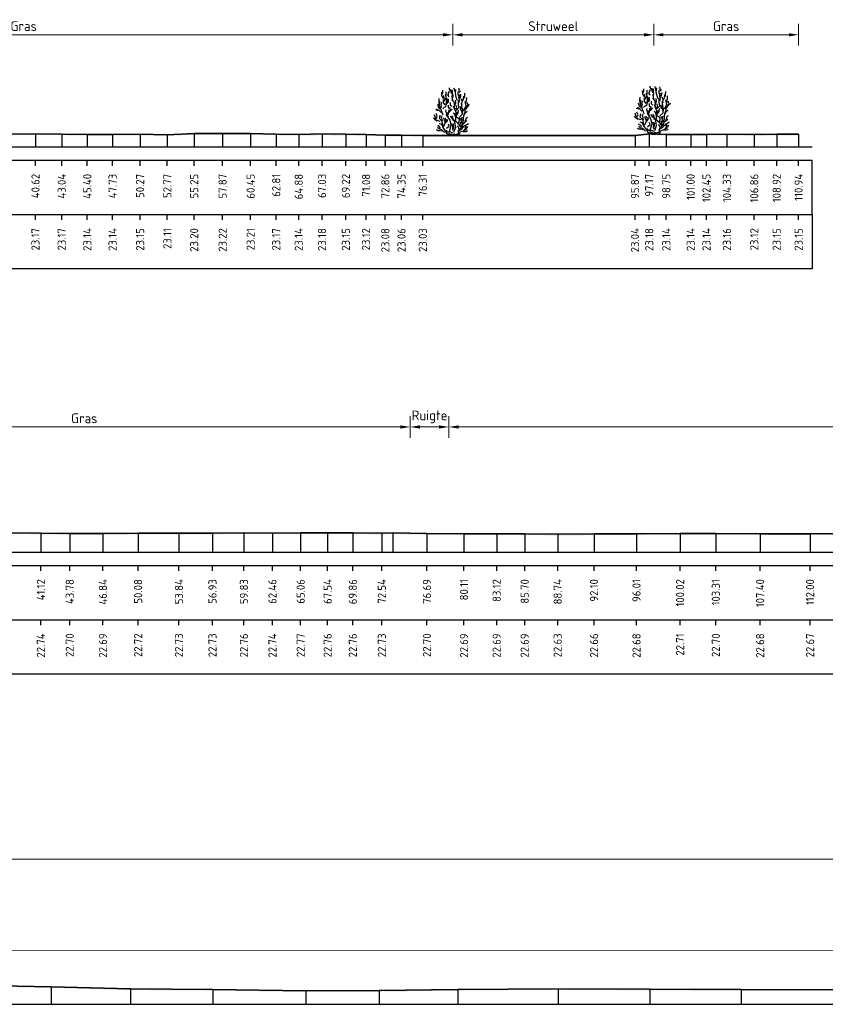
# Model space of a CAD drawing. Header units: metres. Extents: x 184432 to 189351, y 346610 to 348484.
# Tile 8 of 63: x 188919 to 188993, y 348197 to 348288. Entities that reach past the tile are written whole.
import ezdxf
from ezdxf.enums import TextEntityAlignment as Align

# ---------------------------------------------------------------- set-up
doc = ezdxf.new("R2010")
doc.units = ezdxf.units.M
doc.header["$PDMODE"] = 35
doc.header["$PDSIZE"] = 0.075
for name, color, linetype, lineweight in [('B-ME-GR-HEESTER-SD', 90, 'Continuous', 25), ('B-ME-OB-WATERLIJN-G', 150, 'Continuous', 18), ('X-ME-AL-PROFIEL_HUIDIG MAAIVELD-GD', 252, 'Continuous', 0), ('X-XX-AL-DETAIL1-M', 7, 'Continuous', 18), ('X-XX-AL-DWARSPROFIEL_PROFIELLIJN MAAIVELD-GD', 8, 'Continuous', 35)]:
    doc.layers.add(name, color=color, linetype=linetype, lineweight=lineweight)
doc.layers.add('X-ME-AL-PROFIELRASTER-S', color=7, linetype='Continuous')
doc.styles.add('NLCS-ISO-ANNOTATIEF-T18', font='NLCS-ISO.ttf', dxfattribs={"height": 1.8})
doc.styles.add('NLCS-ISO-ANNOTATIVE-T18', font='NLCS-ISO.ttf', dxfattribs={"height": 1.8})
doc.dimstyles.new('NLCS-ANNOTATIEF-T18-PIJL_L2_H0', dxfattribs={"dimtxt": 2.5, "dimasz": 1.8, "dimexe": 2, "dimexo": 2, "dimgap": 0.7, "dimtad": 1, "dimzin": 0, "dimdsep": 46, "dimtxsty": 'NLCS-ISO-ANNOTATIEF-T18', "dimcen": 0, "dimdle": 2, "dimclrd": 256, "dimclre": 256, "dimclrt": 10, "dimaunit": 2, "dimadec": 0, "dimazin": 0, "dimtfac": 1, "dimtdec": 3, "dimtofl": 0, "dimtmove": 0, "dimatfit": 3, "dimfxl": 2, "dimfxlon": 1, "dimtfillclr": 256, "dimtolj": 1, "dimtzin": 0, "dimlwd": -1, "dimlwe": -1, "dimarcsym": 0})

# ---------------------------------------------------------------- blocks, each defined once
blk = doc.blocks.new('SAL-PROFIELRASTER_BALK_EIND1-D')
at = {"color": 0, "linetype": 'ByBlock', "lineweight": -2}
blk.add_line((1, -12.5), (1, -2.5), dxfattribs=at)
at = {"color": 0, "linetype": 'ByBlock', "lineweight": -2, "flags": 128}
for points in [[(0, 0), (1, 0)], [(0, -2.5), (1, -2.5)], [(0, -12.5), (1, -12.5)]]:
    blk.add_lwpolyline(points, dxfattribs=at)
blk = doc.blocks.new('SAL-PROFIELRASTER_AANHAAL-D')
at = {"color": 9, "linetype": 'ByBlock', "lineweight": -2, "flags": 128}
blk.add_lwpolyline([(0, 1), (0, 0)], dxfattribs=at)
blk = doc.blocks.new('SAL-PROFIELRASTER_BALK_EIND2-D')
at = {"color": 0, "linetype": 'ByBlock', "lineweight": -2}
for p, q in [((1, -2.5), (1, -12.5)), ((1, -12.5), (0, -12.5))]:
    blk.add_line(p, q, dxfattribs=at)
blk = doc.blocks.new('SAL-PROFIELRASTER_BALK_DATA-D')
at = {"color": 0, "linetype": 'ByBlock', "lineweight": -2}
blk.add_lwpolyline([(0, -3.5), (0, -2.5)], dxfattribs=at)
at = {"color": 0, "linetype": 'ByBlock', "lineweight": -2, "style": 'NLCS-ISO-ANNOTATIVE-T18'}
blk.add_attdef('GETAL', text='', height=1.5, rotation=90, dxfattribs=at).set_placement((0.75, -5), align=Align.RIGHT)
blk = doc.blocks.new('*D51')
at = {"layer": 'Defpoints', "color": 0, "transparency": 16777216}
for p in [(188894.846, 348250.553), (188894.846, 348239.034), (188954.907, 348239.034)]:
    blk.add_point(p, dxfattribs=at)
at = {"layer": 'X-XX-AL-DETAIL1-M', "transparency": 16777216}
for p, q in [((188894.846, 348249.553), (188894.846, 348251.553)), ((188954.907, 348249.553), (188954.907, 348251.553)), ((188954.007, 348250.553), (188895.746, 348250.553))]:
    blk.add_line(p, q, dxfattribs=at)
for points in [[(188895.746, 348250.703), (188895.746, 348250.403), (188894.846, 348250.553)], [(188954.007, 348250.703), (188954.007, 348250.403), (188954.907, 348250.553)]]:
    blk.add_solid(points, dxfattribs=at)
at = {"layer": 'X-XX-AL-DETAIL1-M', "color": 10, "transparency": 16777216, "insert": (188924.876, 348251.353), "char_height": 0.9, "attachment_point": 5, "style": 'NLCS-ISO-ANNOTATIEF-T18'}
blk.add_mtext('\\A1;Gras', dxfattribs=at)
blk = doc.blocks.new('*D53')
at = {"layer": 'Defpoints', "color": 0, "transparency": 16777216}
for p in [(188883.705, 348210.726), (188883.705, 348197.363), (189174.999, 348197.363)]:
    blk.add_point(p, dxfattribs=at)
at = {"layer": 'X-XX-AL-DETAIL1-M', "transparency": 16777216}
for p, q in [((188883.705, 348209.726), (188883.705, 348211.726)), ((189174.999, 348209.726), (189174.999, 348211.726)), ((189174.099, 348210.726), (188884.605, 348210.726))]:
    blk.add_line(p, q, dxfattribs=at)
for points in [[(188884.605, 348210.876), (188884.605, 348210.576), (188883.705, 348210.726)], [(189174.099, 348210.876), (189174.099, 348210.576), (189174.999, 348210.726)]]:
    blk.add_solid(points, dxfattribs=at)
at = {"layer": 'X-XX-AL-DETAIL1-M', "color": 10, "transparency": 16777216, "insert": (189029.352, 348211.526), "char_height": 0.9, "attachment_point": 5, "style": 'NLCS-ISO-ANNOTATIEF-T18'}
blk.add_mtext('\\A1;Waterbodem', dxfattribs=at)
blk = doc.blocks.new('*D63')
at = {"layer": 'Defpoints', "color": 0, "transparency": 16777216}
for p in [(188879.757, 348286.685), (188879.757, 348276.372), (188958.837, 348276.372)]:
    blk.add_point(p, dxfattribs=at)
at = {"layer": 'X-XX-AL-DETAIL1-M', "transparency": 16777216}
for p, q in [((188879.757, 348285.685), (188879.757, 348287.685)), ((188958.837, 348285.685), (188958.837, 348287.685)), ((188957.937, 348286.685), (188880.657, 348286.685))]:
    blk.add_line(p, q, dxfattribs=at)
for points in [[(188880.657, 348286.835), (188880.657, 348286.535), (188879.757, 348286.685)], [(188957.937, 348286.835), (188957.937, 348286.535), (188958.837, 348286.685)]]:
    blk.add_solid(points, dxfattribs=at)
at = {"layer": 'X-XX-AL-DETAIL1-M', "color": 10, "transparency": 16777216, "insert": (188919.297, 348287.485), "char_height": 0.9, "attachment_point": 5, "style": 'NLCS-ISO-ANNOTATIEF-T18'}
blk.add_mtext('\\A1;Gras', dxfattribs=at)
blk = doc.blocks.new('*D64')
at = {"layer": 'Defpoints', "color": 0, "transparency": 16777216}
for p in [(188958.837, 348286.683), (188958.837, 348276.372), (188977.347, 348276.372)]:
    blk.add_point(p, dxfattribs=at)
at = {"layer": 'X-XX-AL-DETAIL1-M', "transparency": 16777216}
for p, q in [((188958.837, 348285.683), (188958.837, 348287.683)), ((188977.347, 348285.683), (188977.347, 348287.683)), ((188976.447, 348286.683), (188959.737, 348286.683))]:
    blk.add_line(p, q, dxfattribs=at)
for points in [[(188959.737, 348286.833), (188959.737, 348286.533), (188958.837, 348286.683)], [(188976.447, 348286.833), (188976.447, 348286.533), (188977.347, 348286.683)]]:
    blk.add_solid(points, dxfattribs=at)
at = {"layer": 'X-XX-AL-DETAIL1-M', "color": 10, "transparency": 16777216, "insert": (188968.092, 348287.483), "char_height": 0.9, "attachment_point": 5, "style": 'NLCS-ISO-ANNOTATIEF-T18'}
blk.add_mtext('\\A1;Struweel', dxfattribs=at)
blk = doc.blocks.new('*D65')
at = {"layer": 'Defpoints', "color": 0, "transparency": 16777216}
for p in [(188977.347, 348286.683), (188977.347, 348276.372), (188990.699, 348276.372)]:
    blk.add_point(p, dxfattribs=at)
at = {"layer": 'X-XX-AL-DETAIL1-M', "transparency": 16777216}
for p, q in [((188977.347, 348285.683), (188977.347, 348287.683)), ((188990.699, 348285.683), (188990.699, 348287.683)), ((188989.799, 348286.683), (188978.247, 348286.683))]:
    blk.add_line(p, q, dxfattribs=at)
for points in [[(188978.247, 348286.833), (188978.247, 348286.533), (188977.347, 348286.683)], [(188989.799, 348286.833), (188989.799, 348286.533), (188990.699, 348286.683)]]:
    blk.add_solid(points, dxfattribs=at)
at = {"layer": 'X-XX-AL-DETAIL1-M', "color": 10, "transparency": 16777216, "insert": (188984.023, 348287.483), "char_height": 0.9, "attachment_point": 5, "style": 'NLCS-ISO-ANNOTATIEF-T18'}
blk.add_mtext('\\A1;Gras', dxfattribs=at)
blk = doc.blocks.new('SGR-HEESTER_S01_E_ZIJ-D')
blk.add_line((-0.166, 0), (0.141, 0))
at = {"flags": 128}
for points in [[(-0.881, 3.429), (-1.01, 3.698), (-1.022, 3.992)], [(-0.975, 3.816), (-0.916, 3.956), (-0.916, 4.168)], [(-0.822, 3.147), (-0.775, 3.358), (-0.822, 3.558), (-0.822, 3.687)], [(-0.787, 3.241), (-0.611, 3.487), (-0.658, 3.769)], [(-0.599, 3.64), (-0.599, 3.886), (-0.599, 4.039)], [(-0.329, 3.581), (-0.434, 3.687), (-0.423, 3.839)], [(-0.387, 3.734), (-0.387, 3.91), (-0.305, 4.074)], [(-0.2, 4.074), (-0.317, 4.285), (-0.317, 4.402)], [(-0.035, 3.816), (-0.153, 3.992), (-0.153, 4.238)], [(-0.059, 4.003), (0, 4.086), (-0.047, 4.168)], [(0.035, 3.217), (-0.023, 3.335), (-0.047, 3.64), (-0.059, 3.687)], [(-0.012, 3.476), (0.023, 3.663), (-0.023, 3.863), (-0.023, 3.98)], [(0.2, 4.015), (0.164, 4.261), (0.106, 4.367)], [(0.399, 3.241), (0.317, 3.534), (0.235, 3.863), (0.282, 4.25)], [(0.552, 3.487), (0.575, 3.628), (0.493, 3.781), (0.493, 4.015)], [(0.564, 3.053), (0.622, 3.241), (0.575, 3.44), (0.634, 3.781)], [(0.587, 4.062), (0.587, 4.226), (0.575, 4.355)], [(0.575, 3.968), (0.716, 4.097)], [(0.634, 3.393), (0.751, 3.628), (0.74, 3.816)], [(1.045, 3.44), (1.092, 3.593), (1.115, 3.91)], [(-1.174, 2.443), (-1.327, 2.643), (-1.397, 2.854)], [(-1.256, 2.866), (-1.268, 3.112), (-1.256, 3.405)], [(-0.889, 1.874), (-1.064, 2.356), (-1.218, 2.75), (-1.196, 3.166)], [(-1.092, 2.514), (-1.033, 2.666), (-1.08, 2.854), (-1.01, 3.065)], [(-0.933, 2.465), (-0.604, 2.728), (-0.582, 3.231), (-0.56, 3.45)], [(-0.693, 2.83), (-0.845, 3.03), (-0.845, 3.323)], [(-0.599, 2.819), (-0.47, 3.088), (-0.481, 3.241), (-0.399, 3.405)], [(-0.493, 2.983), (-0.399, 3.1), (-0.399, 3.323)], [(-0.352, 2.478), (-0.387, 2.619), (-0.399, 2.807)], [(-0.094, 2.666), (-0.2, 2.783), (-0.211, 3.041)], [(0.141, 2.854), (0.153, 3.006), (-0.082, 3.3)], [(0.2, 2.431), (0.129, 2.69), (0.27, 3.03), (0.235, 3.264)], [(0.294, 2.312), (0.557, 2.597), (0.513, 2.925), (0.513, 3.275)], [(0.305, 2.42), (0.364, 2.584), (0.317, 2.783)], [(0.751, 2.431), (0.834, 2.654), (0.787, 3.006)], [(0.834, 3.194), (0.822, 3.393)], [(0.869, 2.877), (0.834, 3.041), (0.986, 3.346), (1.022, 3.616)], [(0.995, 2.312), (1.214, 2.728), (1.126, 3.144)], [(1.057, 2.361), (1.233, 2.478), (1.339, 2.654), (1.538, 2.854)], [(1.198, 2.912), (1.198, 3.112), (1.268, 3.182), (1.28, 3.511)], [(1.292, 2.619), (1.397, 2.83), (1.339, 3.041)], [(-1.152, 1.305), (-1.524, 1.415), (-1.7, 1.918)], [(-1.362, 2.279), (-1.573, 2.361)], [(-1.515, 1.587), (-1.444, 1.775), (-1.55, 2.021)], [(-1.08, 2.115), (-1.233, 2.267), (-1.503, 2.443)], [(-0.166, 0), (-0.517, 0.145), (-0.67, 0.408), (-0.933, 0.802), (-0.933, 1.021), (-0.977, 1.284), (-1.24, 1.568), (-1.174, 1.874)], [(-0.939, 1.352), (-0.975, 1.458), (-1.01, 1.645), (-1.069, 1.739), (-0.986, 1.833)], [(-0.564, 2.044), (-0.634, 2.22), (-0.611, 2.361)], [(0.009, 0.233), (-0.319, 0.386), (-0.144, 0.955), (-0.254, 1.415), (-0.582, 1.918), (-0.495, 2.159)], [(-0.399, 1.716), (-0.481, 1.81), (-0.387, 2.044), (-0.352, 2.373)], [(-0.341, 2.138), (-0.223, 2.361), (-0.258, 2.572)], [(-0.294, 2.185), (-0.07, 2.42)], [(0.27, 1.317), (0.07, 1.446), (0.012, 1.704), (-0.094, 1.833)], [(0.235, 1.763), (0.188, 1.962), (0.035, 2.068)], [(0.097, 0.321), (0.272, 0.78), (0.184, 1.196), (0.272, 1.459), (0.294, 2.115), (0.075, 2.684)], [(0.119, 0.102), (0.491, 0.167), (0.579, 0.474), (0.885, 0.671), (0.951, 1.13), (1.017, 1.918)], [(0.305, 1.728), (0.364, 1.904), (0.411, 2.162)], [(0.411, 1.939), (0.505, 2.068), (0.528, 2.349)], [(0.579, 1.677), (0.885, 1.962), (0.907, 2.29), (0.885, 2.553)], [(0.869, 2.021), (0.834, 2.267), (0.693, 2.385), (0.693, 2.69)], [(1.022, 1.81), (1.139, 2.08), (1.327, 2.244)], [(1.045, 1.997), (1.151, 2.197), (1.162, 2.572)], [(-1.432, 1.34), (-1.597, 1.423), (-1.714, 1.528), (-1.761, 1.634)], [(-1.127, 0.637), (-1.198, 0.777), (-1.397, 0.918)], [(-0.963, 0.918), (-1.057, 1.047), (-1.256, 1.094)], [(-0.845, 0.824), (-0.736, 1.043), (-0.604, 1.437), (-0.692, 1.612)], [(-0.693, 1.235), (-0.763, 1.399), (-0.822, 1.622)], [(-0.622, 1.2), (-0.493, 1.364), (-0.528, 1.516)], [(-0.582, 0.671), (-0.341, 0.868), (-0.385, 1.065)], [(0.012, 1.481), (-0.106, 1.575), (-0.164, 1.692), (-0.258, 1.798)], [(0.059, 0.437), (-0.012, 0.578), (0, 0.848), (-0.117, 1.094)], [(0.528, 1.035), (0.446, 1.129), (0.352, 1.258), (0.153, 1.282), (0.012, 1.411)], [(0.023, 0.601), (0.082, 0.777), (0.082, 0.942), (0.023, 1.106)], [(0.688, 0.802), (0.557, 1.108), (0.601, 1.502), (0.206, 1.743)], [(0.622, 0.59), (0.763, 0.73), (0.763, 0.977), (0.716, 1.223)], [(0.916, 1.082), (0.798, 1.258), (0.775, 1.434), (0.681, 1.61)], [(0.798, 0.801), (0.845, 0.953)], [(0.845, 1.376), (0.822, 1.54), (0.869, 1.681)], [(0.928, 0.754), (1.104, 0.918), (1.198, 0.918)], [(0.998, 1.082), (1.139, 1.247), (1.292, 1.387)], [(1.115, 1.282), (1.209, 1.47), (1.245, 1.645), (1.374, 1.704)], [(1.139, 0.942), (1.28, 1.012), (1.432, 1.118)], [(-0.975, 0.402), (-1.221, 0.449), (-1.362, 0.449), (-1.503, 0.519)], [(-0.758, 0.277), (-0.999, 0.518), (-1.24, 0.583), (-1.415, 0.736)], [(-0.305, 0.32), (-0.47, 0.32), (-0.599, 0.508)], [(-0.141, 0.085), (-0.305, 0.167), (-0.352, 0.214)], [(0, 0), (-0.141, 0.144)], [(-0.023, 0), (0.141, 0.203)], [(0.141, 0), (0.528, 0.062), (0.669, 0.214)], [(0.493, 0.367), (0.599, 0.59), (0.47, 0.883)], [(0.622, 0.299), (0.951, 0.43), (1.28, 0.583)], [(0.939, 0.367), (1.198, 0.379), (1.35, 0.461)], [(1.01, 0.508), (1.198, 0.625), (1.151, 0.719), (1.233, 0.895)], [(1.268, 0.637), (1.397, 0.836)]]:
    blk.add_lwpolyline(points, dxfattribs=at)
blk = doc.blocks.new('*D94')
at = {"layer": 'Defpoints', "color": 0, "transparency": 16777216}
for p in [(188954.907, 348250.553), (188954.907, 348239.034), (188958.477, 348239.034)]:
    blk.add_point(p, dxfattribs=at)
at = {"layer": 'X-XX-AL-DETAIL1-M', "transparency": 16777216}
for p, q in [((188954.907, 348249.553), (188954.907, 348251.553)), ((188958.477, 348249.553), (188958.477, 348251.553)), ((188957.577, 348250.553), (188955.807, 348250.553))]:
    blk.add_line(p, q, dxfattribs=at)
for points in [[(188955.807, 348250.703), (188955.807, 348250.403), (188954.907, 348250.553)], [(188957.577, 348250.703), (188957.577, 348250.403), (188958.477, 348250.553)]]:
    blk.add_solid(points, dxfattribs=at)
at = {"layer": 'X-XX-AL-DETAIL1-M', "color": 10, "transparency": 16777216, "insert": (188956.692, 348251.488), "char_height": 0.9, "attachment_point": 5, "style": 'NLCS-ISO-ANNOTATIEF-T18'}
blk.add_mtext('\\A1;Ruigte', dxfattribs=at)
blk = doc.blocks.new('*D95')
at = {"layer": 'Defpoints', "color": 0, "transparency": 16777216}
for p in [(188958.477, 348250.553), (188958.477, 348239.034), (189038.305, 348239.034)]:
    blk.add_point(p, dxfattribs=at)
at = {"layer": 'X-XX-AL-DETAIL1-M', "transparency": 16777216}
for p, q in [((188958.477, 348249.553), (188958.477, 348251.553)), ((189038.305, 348249.553), (189038.305, 348251.553)), ((189037.405, 348250.553), (188959.377, 348250.553))]:
    blk.add_line(p, q, dxfattribs=at)
for points in [[(188959.377, 348250.703), (188959.377, 348250.403), (188958.477, 348250.553)], [(189037.405, 348250.703), (189037.405, 348250.403), (189038.305, 348250.553)]]:
    blk.add_solid(points, dxfattribs=at)
at = {"layer": 'X-XX-AL-DETAIL1-M', "color": 10, "transparency": 16777216, "insert": (188998.391, 348251.353), "char_height": 0.9, "attachment_point": 5, "style": 'NLCS-ISO-ANNOTATIEF-T18'}
blk.add_mtext('\\A1;Gras', dxfattribs=at)

msp = doc.modelspace()

# ---------------------------------------------------------------- hatches: boundary and pattern name
at = {"layer": 'X-ME-AL-PROFIEL_HUIDIG MAAIVELD-GD'}
h = msp.add_hatch(dxfattribs=at)
h.set_pattern_fill('AGR-MAAIVELD', color=256, scale=0.05, pattern_type=2)
h.set_pattern_definition([(45, (2151.29385, 190.0345), (-0.25000007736, 0.25000007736), []), (45, (2151.25814, 190.07023), (0, 0.50000015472), [0.3535535, -0.3535535]), (45, (2151.22242, 190.10594), (0, 0.50000015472), [0.3535535, -0.3535535]), (45, (2151.1862, 190.14216), (0, 0.50000015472), [0.3535535, -0.3535535]), (45, (2151.151, 190.17737), (0, 0.50000015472), [0.3535535, -0.3535535]), (45, (2151.11528, 190.2131), (0, 0.50000015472), [0.3535535, -0.3535535]), (45, (2151.07957, 190.2488), (0, 0.50000015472), [0.3535535, -0.3535535]), (315, (2151.29385, 190.0345), (0.25000007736, 0.25000007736), []), (315, (2151.32957, 190.07023), (0.50000015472, -1e-16), [0.3535535, -0.3535535]), (315, (2151.36528, 190.10594), (0.50000015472, -1e-16), [0.3535535, -0.3535535]), (315, (2151.4015, 190.14216), (0.50000015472, -1e-16), [0.3535535, -0.3535535]), (315, (2151.4367, 190.17737), (0.50000015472, -1e-16), [0.3535535, -0.3535535]), (315, (2151.47242, 190.2131), (0.50000015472, -1e-16), [0.3535535, -0.3535535]), (315, (2151.50814, 190.2488), (0.50000015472, -1e-16), [0.3535535, -0.3535535])])
h.paths.add_polyline_path([(188950.84, 348277.492), (188948.978, 348277.521), (188946.785, 348277.547), (188944.639, 348277.508), (188942.562, 348277.543), (188940.207, 348277.583), (188937.626, 348277.594), (188935.004, 348277.576), (188932.529, 348277.482), (188930.025, 348277.526), (188927.485, 348277.512), (188925.155, 348277.514), (188922.799, 348277.543), (188920.38, 348277.546), (188917.711, 348277.536), (188915.393, 348277.53), (188913.094, 348277.469), (188911.032, 348277.445), (188908.843, 348277.494), (188906.642, 348277.609), (188904.686, 348277.521), (188902.716, 348277.479), (188900.88, 348277.514), (188899.377, 348277.509), (188897.007, 348277.532), (188895.496, 348277.503), (188890.023, 348277.6), (188887.785, 348277.523), (188885.954, 348277.526), (188883.844, 348277.563), (188881.576, 348277.547), (188879.757, 348277.487), (188879.757, 348277.387), (188881.576, 348277.447), (188883.844, 348277.463), (188885.954, 348277.426), (188887.785, 348277.423), (188890.023, 348277.5), (188895.496, 348277.403), (188897.007, 348277.432), (188899.377, 348277.409), (188900.88, 348277.414), (188902.716, 348277.379), (188904.686, 348277.421), (188906.642, 348277.509), (188908.843, 348277.394), (188911.032, 348277.345), (188913.094, 348277.369), (188915.393, 348277.43), (188917.711, 348277.436), (188920.38, 348277.446), (188922.799, 348277.443), (188925.155, 348277.414), (188927.485, 348277.412), (188930.025, 348277.426), (188932.529, 348277.382), (188935.004, 348277.476), (188937.626, 348277.494), (188940.207, 348277.483), (188942.562, 348277.443), (188944.639, 348277.408), (188946.785, 348277.447), (188948.978, 348277.421), (188950.84, 348277.392), (188952.615, 348277.349), (188954.107, 348277.334), (188956.069, 348277.298), (188975.623, 348277.312), (188976.932, 348277.45), (188978.503, 348277.408), (188980.757, 348277.413), (188982.208, 348277.409), (188984.09, 348277.431), (188986.612, 348277.39), (188988.678, 348277.422), (188990.699, 348277.426), (188990.699, 348277.526), (188988.678, 348277.522), (188986.612, 348277.49), (188984.09, 348277.531), (188982.208, 348277.509), (188980.757, 348277.513), (188978.503, 348277.508), (188976.932, 348277.55), (188975.623, 348277.412), (188956.069, 348277.398), (188954.107, 348277.434), (188952.615, 348277.449)])
h = msp.add_hatch(dxfattribs=at)
h.set_pattern_fill('AGR-MAAIVELD', color=256, scale=0.05, pattern_type=2)
h.set_pattern_definition([(45, (2151.29385, 302.6962), (-0.25000007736, 0.25000007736), []), (45, (2151.25814, 302.73192), (0, 0.50000015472), [0.3535535, -0.3535535]), (45, (2151.22242, 302.76764), (0, 0.50000015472), [0.3535535, -0.3535535]), (45, (2151.1862, 302.80385), (0, 0.50000015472), [0.3535535, -0.3535535]), (45, (2151.151, 302.83906), (0, 0.50000015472), [0.3535535, -0.3535535]), (45, (2151.11528, 302.87478), (0, 0.50000015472), [0.3535535, -0.3535535]), (45, (2151.07957, 302.9105), (0, 0.50000015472), [0.3535535, -0.3535535]), (315, (2151.29385, 302.6962), (0.25000007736, 0.25000007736), []), (315, (2151.32957, 302.73192), (0.50000015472, -1e-16), [0.3535535, -0.3535535]), (315, (2151.36528, 302.76764), (0.50000015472, -1e-16), [0.3535535, -0.3535535]), (315, (2151.4015, 302.80385), (0.50000015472, -1e-16), [0.3535535, -0.3535535]), (315, (2151.4367, 302.83906), (0.50000015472, -1e-16), [0.3535535, -0.3535535]), (315, (2151.47242, 302.87478), (0.50000015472, -1e-16), [0.3535535, -0.3535535]), (315, (2151.50814, 302.9105), (0.50000015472, -1e-16), [0.3535535, -0.3535535])])
h.paths.add_polyline_path([(189005.903, 348240.681), (189009.449, 348240.709), (189013.067, 348240.701), (189016.735, 348240.733), (189019.853, 348240.721), (189024.174, 348240.778), (189027.434, 348240.775), (189030.22, 348240.785), (189032.525, 348240.764), (189034.91, 348240.788), (189038.305, 348240.809), (189038.305, 348240.909), (189034.91, 348240.888), (189032.525, 348240.864), (189030.22, 348240.885), (189027.434, 348240.875), (189024.174, 348240.878), (189019.853, 348240.821), (189016.735, 348240.833), (189013.067, 348240.801), (189009.449, 348240.809), (189005.903, 348240.781), (189002.925, 348240.755), (189000.011, 348240.734), (188996.058, 348240.729), (188991.761, 348240.703), (188987.157, 348240.718), (188983.07, 348240.732), (188979.781, 348240.745), (188975.762, 348240.71), (188971.852, 348240.694), (188968.5, 348240.663), (188965.46, 348240.722), (188962.877, 348240.719), (188959.864, 348240.72), (188956.45, 348240.738), (188953.314, 348240.788), (188952.297, 348240.766), (188949.618, 348240.789), (188947.299, 348240.797), (188944.815, 348240.8), (188942.217, 348240.776), (188939.587, 348240.796), (188936.69, 348240.768), (188933.601, 348240.764), (188929.841, 348240.755), (188926.596, 348240.724), (188923.539, 348240.73), (188920.877, 348240.77), (188917.331, 348240.794), (188913.813, 348240.785), (188910.274, 348240.763), (188906.566, 348240.737), (188903.237, 348240.813), (188899.014, 348240.881), (188894.846, 348240.77), (188893.827, 348240.744), (188892.848, 348240.687), (188891.155, 348240.884), (188889.613, 348240.914), (188889.113, 348240.907), (188888.631, 348240.914), (188887.479, 348240.887), (188885.82, 348240.894), (188884.771, 348240.956), (188884.11, 348240.688), (188883.661, 348240.418), (188883.357, 348240.251), (188883.026, 348240.095), (188882.821, 348240.083), (188882.502, 348240.139), (188882.169, 348240.314), (188881.806, 348240.638), (188881.319, 348240.752), (188880.706, 348240.86), (188879.757, 348240.805), (188879.757, 348240.705), (188880.706, 348240.76), (188881.319, 348240.652), (188881.806, 348240.538), (188882.169, 348240.214), (188882.502, 348240.039), (188882.821, 348239.983), (188883.026, 348239.995), (188883.357, 348240.151), (188883.661, 348240.318), (188884.11, 348240.588), (188884.771, 348240.856), (188885.82, 348240.794), (188887.479, 348240.787), (188888.631, 348240.814), (188889.113, 348240.807), (188889.613, 348240.814), (188891.155, 348240.784), (188892.848, 348240.587), (188893.827, 348240.644), (188894.846, 348240.67), (188899.014, 348240.781), (188903.237, 348240.713), (188906.566, 348240.637), (188910.274, 348240.663), (188913.813, 348240.685), (188917.331, 348240.694), (188920.877, 348240.67), (188923.539, 348240.63), (188926.596, 348240.624), (188929.841, 348240.655), (188933.601, 348240.664), (188936.69, 348240.668), (188939.587, 348240.696), (188942.217, 348240.676), (188944.815, 348240.7), (188947.299, 348240.697), (188949.618, 348240.689), (188952.297, 348240.666), (188953.314, 348240.688), (188956.45, 348240.638), (188959.864, 348240.62), (188962.877, 348240.619), (188965.46, 348240.622), (188968.5, 348240.563), (188971.852, 348240.594), (188975.762, 348240.61), (188979.781, 348240.645), (188983.07, 348240.632), (188987.157, 348240.618), (188991.761, 348240.603), (188996.058, 348240.629), (189000.011, 348240.634), (189002.925, 348240.655)])
h = msp.add_hatch(dxfattribs=at)
h.set_pattern_fill('AGR-MAAIVELD', color=256, scale=0.05, pattern_type=2)
h.set_pattern_definition([(45, (2148.6411, 384.86115), (-0.25000007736, 0.25000007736), []), (45, (2148.60538, 384.89686), (0, 0.50000015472), [0.3535535, -0.3535535]), (45, (2148.56966, 384.93257), (0, 0.50000015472), [0.3535535, -0.3535535]), (45, (2148.53345, 384.9688), (0, 0.50000015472), [0.3535535, -0.3535535]), (45, (2148.49824, 385.004), (0, 0.50000015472), [0.3535535, -0.3535535]), (45, (2148.46252, 385.0397), (0, 0.50000015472), [0.3535535, -0.3535535]), (45, (2148.4268, 385.07543), (0, 0.50000015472), [0.3535535, -0.3535535]), (315, (2148.6411, 384.86115), (0.25000007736, 0.25000007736), []), (315, (2148.6768, 384.89686), (0.50000015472, -1e-16), [0.3535535, -0.3535535]), (315, (2148.71252, 384.93257), (0.50000015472, -1e-16), [0.3535535, -0.3535535]), (315, (2148.74874, 384.9688), (0.50000015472, -1e-16), [0.3535535, -0.3535535]), (315, (2148.78395, 385.004), (0.50000015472, -1e-16), [0.3535535, -0.3535535]), (315, (2148.81966, 385.0397), (0.50000015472, -1e-16), [0.3535535, -0.3535535]), (315, (2148.85538, 385.07543), (0.50000015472, -1e-16), [0.3535535, -0.3535535])])
h.paths.add_polyline_path([(189187.351, 348204.043), (189185.608, 348203.881), (189183.52, 348203.857), (189181.525, 348203.376), (189176.532, 348202.803), (189175.391, 348202.373), (189174.999, 348202.303), (189173.199, 348201.605), (189171.962, 348201.57), (189171.059, 348201.298), (189168.412, 348201.017), (189164.36, 348200.696), (189156.89, 348199.472), (189148.666, 348198.997), (189140.752, 348198.953), (189132.529, 348198.854), (189124.739, 348198.804), (189117.461, 348198.818), (189109.313, 348198.754), (189102.277, 348198.99), (189096.207, 348199.085), (189093.412, 348199.337), (189073.092, 348198.993), (189065.758, 348198.987), (189055.881, 348198.955), (189046.531, 348198.8), (189037.998, 348198.799), (189032.584, 348198.65), (189021.691, 348198.856), (189012.031, 348198.719), (189002.57, 348198.795), (188994.169, 348198.707), (188985.406, 348198.721), (188976.997, 348198.746), (188968.542, 348198.801), (188959.3, 348198.731), (188952.038, 348198.639), (188945.295, 348198.616), (188936.724, 348198.731), (188929.126, 348198.776), (188921.817, 348198.981), (188915.575, 348199.107), (188910.419, 348199.189), (188904.598, 348200.015), (188899.878, 348200.772), (188896.848, 348201.162), (188894.131, 348200.897), (188892.649, 348201.17), (188890.311, 348201.244), (188888.099, 348201.457), (188886.554, 348201.831), (188885.183, 348201.904), (188883.705, 348202.332), (188882.942, 348202.588), (188881.063, 348203.113), (188879.757, 348203.458), (188879.757, 348203.358), (188881.063, 348203.013), (188882.942, 348202.488), (188883.705, 348202.232), (188885.183, 348201.804), (188886.554, 348201.731), (188888.099, 348201.357), (188890.311, 348201.144), (188892.649, 348201.07), (188894.131, 348200.797), (188896.848, 348201.062), (188899.878, 348200.672), (188904.598, 348199.915), (188910.419, 348199.089), (188915.575, 348199.007), (188921.817, 348198.881), (188929.126, 348198.676), (188936.724, 348198.631), (188945.295, 348198.516), (188952.038, 348198.539), (188959.3, 348198.631), (188968.542, 348198.701), (188976.997, 348198.646), (188985.406, 348198.621), (188994.169, 348198.607), (189002.57, 348198.695), (189012.031, 348198.619), (189021.691, 348198.756), (189032.584, 348198.55), (189037.998, 348198.699), (189046.531, 348198.7), (189055.881, 348198.855), (189065.758, 348198.887), (189073.092, 348198.893), (189093.412, 348199.237), (189096.207, 348198.985), (189102.277, 348198.89), (189109.313, 348198.654), (189117.461, 348198.718), (189124.739, 348198.704), (189132.529, 348198.754), (189140.752, 348198.853), (189148.666, 348198.897), (189156.89, 348199.372), (189164.36, 348200.596), (189168.412, 348200.917), (189171.059, 348201.198), (189171.962, 348201.47), (189173.199, 348201.505), (189174.999, 348202.203), (189175.391, 348202.273), (189176.532, 348202.703), (189181.525, 348203.276), (189183.52, 348203.757), (189185.608, 348203.781), (189187.351, 348203.943)])

# ---------------------------------------------------------------- linework, layer by layer
at = {"layer": 'B-ME-OB-WATERLIJN-G'}
msp.add_lwpolyline([(188883.705, 348202.332), (189174.999, 348202.303)], dxfattribs=at)
at = {"layer": 'X-XX-AL-DWARSPROFIEL_PROFIELLIJN MAAIVELD-GD'}
for points in [[(188917.711, 348277.536), (188920.38, 348277.546), (188922.799, 348277.543), (188925.155, 348277.514), (188927.485, 348277.512), (188930.025, 348277.526), (188932.529, 348277.482), (188935.004, 348277.576), (188937.626, 348277.594), (188940.207, 348277.583), (188942.562, 348277.543), (188944.639, 348277.508), (188946.785, 348277.547), (188948.978, 348277.521), (188950.84, 348277.492), (188952.615, 348277.449), (188954.107, 348277.434), (188956.069, 348277.398), (188975.623, 348277.412), (188976.932, 348277.55), (188978.503, 348277.508), (188980.757, 348277.513), (188982.208, 348277.509), (188984.09, 348277.531), (188986.612, 348277.49), (188988.678, 348277.522), (188990.699, 348277.526)], [(188917.331, 348240.794), (188920.877, 348240.77), (188923.539, 348240.73), (188926.596, 348240.724), (188929.841, 348240.755), (188933.601, 348240.764), (188936.69, 348240.768), (188939.587, 348240.796), (188942.217, 348240.776), (188944.815, 348240.8), (188947.299, 348240.797), (188949.618, 348240.789), (188952.297, 348240.766), (188953.314, 348240.788), (188956.45, 348240.738), (188959.864, 348240.72), (188962.877, 348240.719), (188965.46, 348240.722), (188968.5, 348240.663), (188971.852, 348240.694), (188975.762, 348240.71), (188979.781, 348240.745), (188983.07, 348240.732), (188987.157, 348240.718), (188991.761, 348240.703), (188996.058, 348240.729)], [(188915.575, 348199.107), (188921.817, 348198.981), (188929.126, 348198.776), (188936.724, 348198.731), (188945.295, 348198.616), (188952.038, 348198.639), (188959.3, 348198.731), (188968.542, 348198.801), (188976.997, 348198.746), (188985.406, 348198.721), (188994.169, 348198.707), (189002.57, 348198.795), (189012.031, 348198.719), (189021.691, 348198.856), (189032.584, 348198.65), (189037.998, 348198.799), (189046.531, 348198.8), (189055.881, 348198.955), (189065.758, 348198.987)]]:
    msp.add_lwpolyline(points, dxfattribs=at)

# ---------------------------------------------------------------- block references
at = {"layer": 'B-ME-GR-HEESTER-SD'}
for p in [(188958.837, 348277.4), (188977.347, 348277.539)]:
    msp.add_blockref('SGR-HEESTER_S01_E_ZIJ-D', p, dxfattribs=at)
at = {"layer": 'X-ME-AL-PROFIELRASTER-S'}
for p, yscale in [((188935.004, 348276.372), 1.204000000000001), ((188937.626, 348276.372), 1.222000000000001), ((188940.207, 348276.372), 1.210999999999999), ((188920.38, 348276.372), 1.173999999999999), ((188922.799, 348276.372), 1.170999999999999), ((188925.155, 348276.372), 1.141999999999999), ((188927.485, 348276.372), 1.140000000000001), ((188930.025, 348276.372), 1.154), ((188932.529, 348276.372), 1.109999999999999), ((188942.562, 348276.372), 1.170999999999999), ((188944.639, 348276.372), 1.135999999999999), ((188946.785, 348276.372), 1.175000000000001), ((188948.978, 348276.372), 1.149000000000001), ((188950.84, 348276.372), 1.120000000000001), ((188952.615, 348276.372), 1.077000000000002), ((188954.107, 348276.372), 1.062000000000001), ((188956.069, 348276.372), 1.026), ((188975.623, 348276.372), 1.039999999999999), ((188976.932, 348276.372), 1.178000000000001), ((188978.503, 348276.372), 1.135999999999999), ((188980.757, 348276.372), 1.140999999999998), ((188982.208, 348276.372), 1.137), ((188984.09, 348276.372), 1.158999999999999), ((188986.612, 348276.372), 1.117999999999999), ((188988.678, 348276.372), 1.149999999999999), ((188990.699, 348276.372), 1.154), ((188920.877, 348239.034), 1.736000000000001), ((188923.539, 348239.034), 1.696000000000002), ((188926.596, 348239.034), 1.690000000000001), ((188929.841, 348239.034), 1.721), ((188933.601, 348239.034), 1.73), ((188936.69, 348239.034), 1.734000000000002), ((188939.587, 348239.034), 1.762), ((188942.217, 348239.034), 1.742000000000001), ((188944.815, 348239.034), 1.765999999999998), ((188947.299, 348239.034), 1.763000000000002), ((188949.618, 348239.034), 1.754999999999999), ((188952.297, 348239.034), 1.731999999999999), ((188953.314, 348239.034), 1.754000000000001), ((188956.45, 348239.034), 1.704000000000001), ((188959.864, 348239.034), 1.686), ((188962.877, 348239.034), 1.684999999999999), ((188965.46, 348239.034), 1.687999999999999), ((188968.5, 348239.034), 1.629000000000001), ((188971.852, 348239.034), 1.66), ((188975.762, 348239.034), 1.675999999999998), ((188979.781, 348239.034), 1.710999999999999), ((188983.07, 348239.034), 1.698), ((188987.157, 348239.034), 1.684000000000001), ((188991.761, 348239.034), 1.669), ((188921.817, 348197.363), 1.617999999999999), ((188929.126, 348197.363), 1.413), ((188936.724, 348197.363), 1.367999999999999), ((188959.3, 348197.363), 1.367999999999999), ((188968.542, 348197.363), 1.437999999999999), ((188976.997, 348197.363), 1.382999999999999), ((188985.406, 348197.363), 1.358000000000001), ((188945.295, 348197.363), 1.253), ((188952.038, 348197.363), 1.276)]:
    msp.add_blockref('SAL-PROFIELRASTER_AANHAAL-D', p, dxfattribs=dict(at, yscale=yscale))
at = {"layer": 'X-ME-AL-PROFIELRASTER-S', "yscale": 0.5}
for name, p, xscale, zscale in [('SAL-PROFIELRASTER_BALK_EIND1-D', (188879.757, 348276.372), 112.1922877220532, 112.1922877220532), ('SAL-PROFIELRASTER_BALK_EIND2-D', (188879.757, 348271.372), 112.1922877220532, 112.1922877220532), ('SAL-PROFIELRASTER_BALK_EIND1-D', (188879.757, 348239.034), 159.7981871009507, 159.7981871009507), ('SAL-PROFIELRASTER_BALK_EIND2-D', (188879.757, 348234.034), 159.7981871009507, 159.7981871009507), ('SAL-PROFIELRASTER_BALK_EIND1-D', (188879.757, 348197.363), 308.8443839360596, 308.8443839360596)]:
    msp.add_blockref(name, p, dxfattribs=dict(at, xscale=xscale, zscale=zscale))
at = {"layer": 'X-ME-AL-PROFIELRASTER-S', "xscale": 0.5, "yscale": 0.5, "zscale": 0.5}
for p, values in [((188920.38, 348276.372), {'GETAL': '40.62'}), ((188922.799, 348276.372), {'GETAL': '43.04'}), ((188925.155, 348276.372), {'GETAL': '45.40'}), ((188927.485, 348276.372), {'GETAL': '47.73'}), ((188930.025, 348276.372), {'GETAL': '50.27'}), ((188932.529, 348276.372), {'GETAL': '52.77'}), ((188935.004, 348276.372), {'GETAL': '55.25'}), ((188937.626, 348276.372), {'GETAL': '57.87'}), ((188940.207, 348276.372), {'GETAL': '60.45'}), ((188942.562, 348276.372), {'GETAL': '62.81'}), ((188944.639, 348276.372), {'GETAL': '64.88'}), ((188946.785, 348276.372), {'GETAL': '67.03'}), ((188948.978, 348276.372), {'GETAL': '69.22'}), ((188950.84, 348276.372), {'GETAL': '71.08'}), ((188952.615, 348276.372), {'GETAL': '72.86'}), ((188954.107, 348276.372), {'GETAL': '74.35'}), ((188956.069, 348276.372), {'GETAL': '76.31'}), ((188975.623, 348276.372), {'GETAL': '95.87'}), ((188976.932, 348276.372), {'GETAL': '97.17'}), ((188978.503, 348276.372), {'GETAL': '98.75'}), ((188980.757, 348276.372), {'GETAL': '101.00'}), ((188982.208, 348276.372), {'GETAL': '102.45'}), ((188984.09, 348276.372), {'GETAL': '104.33'}), ((188986.612, 348276.372), {'GETAL': '106.86'}), ((188988.678, 348276.372), {'GETAL': '108.92'}), ((188990.699, 348276.372), {'GETAL': '110.94'}), ((188920.38, 348271.372), {'GETAL': '23.17'}), ((188922.799, 348271.372), {'GETAL': '23.17'}), ((188925.155, 348271.372), {'GETAL': '23.14'}), ((188927.485, 348271.372), {'GETAL': '23.14'}), ((188930.025, 348271.372), {'GETAL': '23.15'}), ((188932.529, 348271.372), {'GETAL': '23.11'}), ((188935.004, 348271.372), {'GETAL': '23.20'}), ((188937.626, 348271.372), {'GETAL': '23.22'}), ((188940.207, 348271.372), {'GETAL': '23.21'}), ((188942.562, 348271.372), {'GETAL': '23.17'}), ((188944.639, 348271.372), {'GETAL': '23.14'}), ((188946.785, 348271.372), {'GETAL': '23.18'}), ((188948.978, 348271.372), {'GETAL': '23.15'}), ((188950.84, 348271.372), {'GETAL': '23.12'}), ((188952.615, 348271.372), {'GETAL': '23.08'}), ((188954.107, 348271.372), {'GETAL': '23.06'}), ((188956.069, 348271.372), {'GETAL': '23.03'}), ((188975.623, 348271.372), {'GETAL': '23.04'}), ((188976.932, 348271.372), {'GETAL': '23.18'}), ((188978.503, 348271.372), {'GETAL': '23.14'}), ((188980.757, 348271.372), {'GETAL': '23.14'}), ((188982.208, 348271.372), {'GETAL': '23.14'}), ((188984.09, 348271.372), {'GETAL': '23.16'}), ((188986.612, 348271.372), {'GETAL': '23.12'}), ((188988.678, 348271.372), {'GETAL': '23.15'}), ((188990.699, 348271.372), {'GETAL': '23.15'}), ((188920.877, 348239.034), {'GETAL': '41.12'}), ((188923.539, 348239.034), {'GETAL': '43.78'}), ((188926.596, 348239.034), {'GETAL': '46.84'}), ((188929.841, 348239.034), {'GETAL': '50.08'}), ((188933.601, 348239.034), {'GETAL': '53.84'}), ((188936.69, 348239.034), {'GETAL': '56.93'}), ((188939.587, 348239.034), {'GETAL': '59.83'}), ((188942.217, 348239.034), {'GETAL': '62.46'}), ((188944.815, 348239.034), {'GETAL': '65.06'}), ((188947.299, 348239.034), {'GETAL': '67.54'}), ((188949.618, 348239.034), {'GETAL': '69.86'}), ((188952.297, 348239.034), {'GETAL': '72.54'}), ((188956.45, 348239.034), {'GETAL': '76.69'}), ((188959.864, 348239.034), {'GETAL': '80.11'}), ((188962.877, 348239.034), {'GETAL': '83.12'}), ((188965.46, 348239.034), {'GETAL': '85.70'}), ((188968.5, 348239.034), {'GETAL': '88.74'}), ((188971.852, 348239.034), {'GETAL': '92.10'}), ((188975.762, 348239.034), {'GETAL': '96.01'}), ((188979.781, 348239.034), {'GETAL': '100.02'}), ((188983.07, 348239.034), {'GETAL': '103.31'}), ((188987.157, 348239.034), {'GETAL': '107.40'}), ((188991.761, 348239.034), {'GETAL': '112.00'}), ((188920.877, 348234.034), {'GETAL': '22.74'}), ((188923.539, 348234.034), {'GETAL': '22.70'}), ((188926.596, 348234.034), {'GETAL': '22.69'}), ((188929.841, 348234.034), {'GETAL': '22.72'}), ((188933.601, 348234.034), {'GETAL': '22.73'}), ((188936.69, 348234.034), {'GETAL': '22.73'}), ((188939.587, 348234.034), {'GETAL': '22.76'}), ((188942.217, 348234.034), {'GETAL': '22.74'}), ((188944.815, 348234.034), {'GETAL': '22.77'}), ((188947.299, 348234.034), {'GETAL': '22.76'}), ((188949.618, 348234.034), {'GETAL': '22.76'}), ((188952.297, 348234.034), {'GETAL': '22.73'}), ((188956.45, 348234.034), {'GETAL': '22.70'}), ((188959.864, 348234.034), {'GETAL': '22.69'}), ((188962.877, 348234.034), {'GETAL': '22.69'}), ((188965.46, 348234.034), {'GETAL': '22.69'}), ((188968.5, 348234.034), {'GETAL': '22.63'}), ((188971.852, 348234.034), {'GETAL': '22.66'}), ((188975.762, 348234.034), {'GETAL': '22.68'}), ((188979.781, 348234.034), {'GETAL': '22.71'}), ((188983.07, 348234.034), {'GETAL': '22.70'}), ((188987.157, 348234.034), {'GETAL': '22.68'}), ((188991.761, 348234.034), {'GETAL': '22.67'})]:
    msp.add_blockref('SAL-PROFIELRASTER_BALK_DATA-D', p, dxfattribs=at).add_auto_attribs(values)

# ---------------------------------------------------------------- dimensions: what is measured, and where the dimension line sits
at = {"layer": 'X-XX-AL-DETAIL1-M'}
for base, p1, p2, text, picture, middle in [((188879.757, 348286.685), (188958.837, 348276.372), (188879.757, 348276.372), 'Gras', '*D63', (188919.297, 348286.685)), ((188958.837, 348286.683), (188977.347, 348276.372), (188958.837, 348276.372), 'Struweel', '*D64', (188968.092, 348286.683)), ((188977.347, 348286.683), (188990.699, 348276.372), (188977.347, 348276.372), 'Gras', '*D65', (188984.023, 348286.683)), ((188894.846, 348250.553), (188954.907, 348239.034), (188894.846, 348239.034), 'Gras', '*D51', (188924.876, 348250.553)), ((188954.907, 348250.553), (188958.477, 348239.034), (188954.907, 348239.034), 'Ruigte', '*D94', (188956.692, 348250.553)), ((188958.477, 348250.553), (189038.305, 348239.034), (188958.477, 348239.034), 'Gras', '*D95', (188998.391, 348250.553)), ((188883.705, 348210.726), (189174.999, 348197.363), (188883.705, 348197.363), 'Waterbodem', '*D53', (189029.352, 348210.726))]:
    dim = msp.add_linear_dim(base=base, p1=p1, p2=p2, text=text, dimstyle='NLCS-ANNOTATIEF-T18-PIJL_L2_H0', dxfattribs=at)
    dim.commit()
    dim.dimension.update_dxf_attribs({"geometry": picture, "text_midpoint": middle, "dimtype": 160})

doc.saveas('drawing.dxf')
